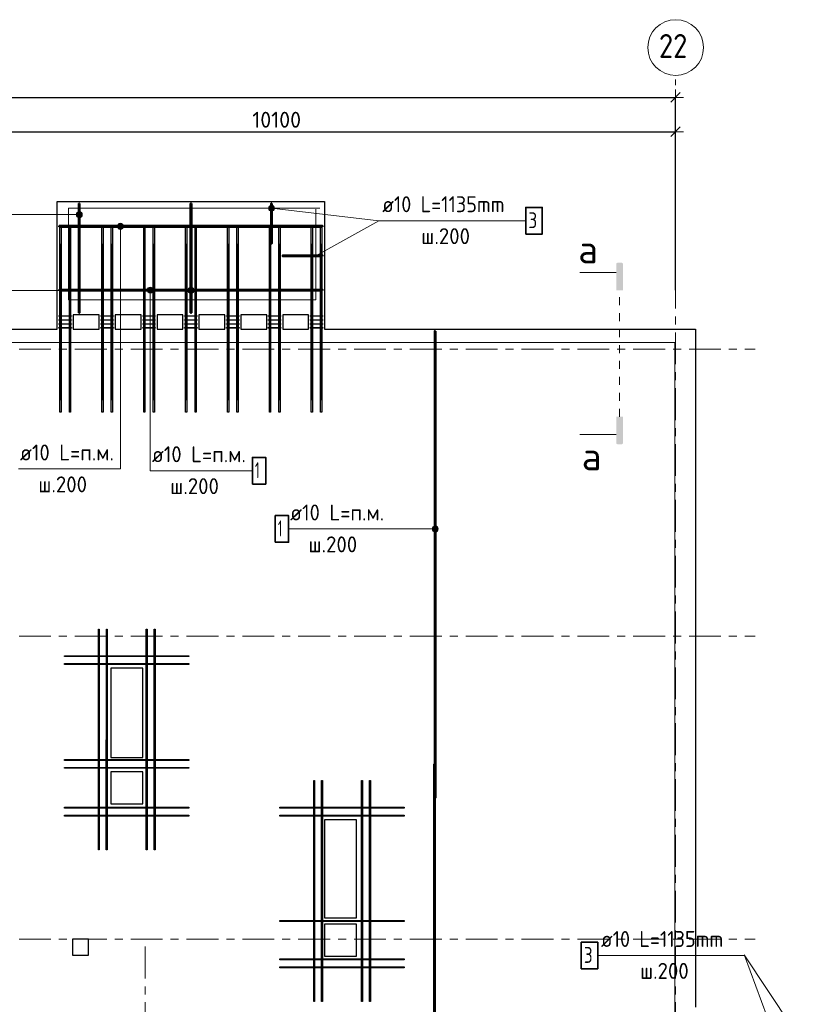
# Model space of a CAD drawing. Header units: metres. Extents: x -38 to 102, y -15 to 21.
# Tile 18 of 229: x 53 to 63, y 8 to 21. Entities that reach past the tile are written whole.
import ezdxf

# ---------------------------------------------------------------- set-up
doc = ezdxf.new("R2010")
doc.units = ezdxf.units.M
doc.header["$PDMODE"] = 65
for name, pattern in [('______11', [0.5, 0.4, -0.05, 0, -0.05]), ('______5', [1.1, 0.8, -0.1, 0.1, -0.1]), ('______9', [0.015, 0, -0.015])]:
    doc.linetypes.add(name, pattern=pattern)
for name, color, linetype, lineweight in [('XR$2$Осевая линия (1)', 7, '______5', 13), ('XR$2$Размерная линия (1)', 7, 'Continuous', 13), ('XR$5$Арм. стержнями верхней зоны', 180, 'Continuous', 35), ('XR$5$Арм. стержнями нижней зоны', 180, 'Continuous', 35), ('XR$5$Арм.стержн. Арматура края', 96, 'Continuous', 35), ('XR$5$Арм.стержн. Доп. арматура', 180, 'Continuous', 35), ('XR$5$Арм.стержн. Хомут', 240, 'Continuous', 35), ('XR$5$Арм.стержн.горизонт. 1', 180, 'Continuous', 35), ('XR$5$Арм.стержн.горизонт. 2', 202, 'Continuous', 35), ('XR$5$Общий слой (1)_1', 7, 'Continuous', 13), ('XR$5$Перекрытие (1)', 7, 'Continuous', 35)]:
    doc.layers.add(name, color=color, linetype=linetype, lineweight=lineweight)
doc.styles.add('ISOCPEUR', font='txt')
doc.dimstyles.new('DIMSTYLE_3', dxfattribs={"dimtxt": 0.2, "dimasz": 0.2, "dimexe": 0, "dimexo": 0, "dimgap": 0.1, "dimtad": 2, "dimdec": 0, "dimlfac": 1000, "dimrnd": 5, "dimzin": 12, "dimdsep": 46, "dimtxsty": 'ISOCPEUR', "dimblk1": 'ALL_ML_STRICH', "dimblk2": 'ALL_ML_STRICH', "dimsah": 1, "dimcen": 0, "dimclrd": 7, "dimclre": 256, "dimclrt": 7, "dimadec": 0, "dimazin": 0, "dimtfac": 1, "dimtdec": 0, "dimtix": 1, "dimtmove": 2, "dimatfit": 3, "dimfxl": 0, "dimtzin": 0, "dimlwd": 0, "dimlwe": -3, "dimarcsym": 0})

# ---------------------------------------------------------------- blocks, each defined once
blk = doc.blocks.new('ALL_ML_STRICH')
at = {"color": 0, "linetype": 'ByBlock', "lineweight": -2}
for p, q in [((-1, 0), (0.5, 0)), ((-0.3, -0.3), (0.3, 0.3)), ((0, -0.5), (0, 0.5))]:
    blk.add_line(p, q, dxfattribs=at)
blk = doc.blocks.new('*D11')
at = {"layer": 'DEFPOINTS', "color": 7, "linetype": 'Continuous', "lineweight": 13, "transparency": 33554687}
for p in [(0.5, 19.557), (0.5, 19.377), (61.6, 17.12)]:
    blk.add_point(p, dxfattribs=at)
at = {"layer": 'XR$2$Размерная линия (1)', "color": 9, "linetype": 'Continuous', "lineweight": -2, "true_color": 0xc7c7c7, "transparency": 33554687}
for p, q in [((0.5, 19.357), (0.5, 19.557)), ((61.6, 17.14), (61.6, 19.557))]:
    blk.add_line(p, q, dxfattribs=at)
at = {"layer": 'XR$2$Размерная линия (1)', "color": 7, "linetype": 'Continuous', "lineweight": -2, "transparency": 33554687}
blk.add_line((0.5, 19.557), (61.6, 19.557), dxfattribs=at)
at = {"layer": 'XR$2$Размерная линия (1)', "color": 7, "linetype": 'Continuous', "lineweight": 13, "transparency": 33554687, "xscale": 0.2, "yscale": 0.2, "zscale": 0.2, "rotation": 180}
blk.add_blockref('ALL_ML_STRICH', (0.5, 19.557), dxfattribs=at)
at = {"layer": 'XR$2$Размерная линия (1)', "color": 7, "linetype": 'Continuous', "lineweight": 13, "transparency": 33554687, "xscale": 0.2, "yscale": 0.2, "zscale": 0.2}
blk.add_blockref('ALL_ML_STRICH', (61.6, 19.557), dxfattribs=at)
at = {"layer": 'XR$2$Размерная линия (1)', "color": 7, "linetype": 'Continuous', "lineweight": 13, "transparency": 33554687, "insert": (31.1, 19.707), "char_height": 0.2, "width": 1, "attachment_point": 5, "style": 'ISOCPEUR'}
blk.add_mtext('\\A1;{61100}', dxfattribs=at)
blk = doc.blocks.new('*D38')
at = {"layer": 'DEFPOINTS', "color": 7, "linetype": 'Continuous', "lineweight": 13, "transparency": 33554687}
for p in [(51.5, 19.126), (61.6, 17.491), (51.5, 17.39)]:
    blk.add_point(p, dxfattribs=at)
at = {"layer": 'XR$2$Размерная линия (1)', "color": 9, "linetype": 'Continuous', "lineweight": -2, "true_color": 0xc7c7c7, "transparency": 33554687}
for p, q in [((51.5, 17.41), (51.5, 19.126)), ((61.6, 17.511), (61.6, 19.126))]:
    blk.add_line(p, q, dxfattribs=at)
at = {"layer": 'XR$2$Размерная линия (1)', "color": 7, "linetype": 'Continuous', "lineweight": -2, "transparency": 33554687}
blk.add_line((51.5, 19.126), (61.6, 19.126), dxfattribs=at)
at = {"layer": 'XR$2$Размерная линия (1)', "color": 7, "linetype": 'Continuous', "lineweight": 13, "transparency": 33554687, "xscale": 0.2, "yscale": 0.2, "zscale": 0.2, "rotation": 180}
blk.add_blockref('ALL_ML_STRICH', (51.5, 19.126), dxfattribs=at)
at = {"layer": 'XR$2$Размерная линия (1)', "color": 7, "linetype": 'Continuous', "lineweight": 13, "transparency": 33554687, "xscale": 0.2, "yscale": 0.2, "zscale": 0.2}
blk.add_blockref('ALL_ML_STRICH', (61.6, 19.126), dxfattribs=at)
at = {"layer": 'XR$2$Размерная линия (1)', "color": 7, "linetype": 'Continuous', "lineweight": 13, "transparency": 33554687, "insert": (56.6, 19.276), "char_height": 0.2, "width": 1, "attachment_point": 5, "style": 'ISOCPEUR'}
blk.add_mtext('\\A1;{10100}', dxfattribs=at)

msp = doc.modelspace()

# ---------------------------------------------------------------- hatches: boundary and pattern name
at = {"linetype": 'Continuous', "lineweight": 25, "true_color": 0x000000, "transparency": 33554687}
for points in [[(60.8576, 17.4666), (60.8581, 17.4691), (60.8589, 17.4715), (60.8601, 17.4738), (60.8615, 17.476), (60.8632, 17.4779), (60.8651, 17.4796), (60.8672, 17.481), (60.8695, 17.4821), (60.8719, 17.4829), (60.8744, 17.4834), (60.877, 17.4836), (60.9215, 17.4836), (60.9241, 17.4834), (60.9266, 17.4829), (60.929, 17.4821), (60.9313, 17.481), (60.9334, 17.4796), (60.9353, 17.4779), (60.937, 17.476), (60.9384, 17.4738), (60.9396, 17.4715), (60.9404, 17.4691), (60.9409, 17.4666), (60.941, 17.4641), (60.941, 17.1391), (60.8574, 17.1391), (60.8574, 17.4641)], [(60.8576, 15.2236), (60.8574, 15.2262), (60.8574, 15.5512), (60.941, 15.5512), (60.941, 15.2262), (60.9409, 15.2236), (60.9404, 15.2211), (60.9396, 15.2187), (60.9384, 15.2164), (60.937, 15.2143), (60.9353, 15.2124), (60.9334, 15.2107), (60.9313, 15.2092), (60.929, 15.2081), (60.9266, 15.2073), (60.9241, 15.2068), (60.9215, 15.2066), (60.877, 15.2066), (60.8744, 15.2068), (60.8719, 15.2073), (60.8695, 15.2081), (60.8672, 15.2092), (60.8651, 15.2107), (60.8632, 15.2124), (60.8615, 15.2143), (60.8601, 15.2164), (60.8589, 15.2187), (60.8581, 15.2211)]]:
    msp.add_hatch(color=18, dxfattribs=at).paths.add_polyline_path(points, flags=16)
at = {"layer": 'XR$5$Арм. стержнями верхней зоны', "linetype": 'Continuous', "lineweight": 13, "transparency": 33554687}
for points in [[(54.0929, 18.0674), (54.0929, 18.1049), (54.0877, 18.0861)], [(54.0929, 18.1049), (54.1064, 18.0539), (54.1064, 18.1184)], [(54.0929, 18.1049), (54.0929, 18.0674), (54.1064, 18.0539)], [(54.1064, 18.1184), (54.1252, 18.0486), (54.1252, 18.1236)], [(54.1064, 18.1184), (54.1064, 18.0539), (54.1252, 18.0486)], [(54.1252, 18.1236), (54.1252, 18.0486), (54.1439, 18.0539)], [(54.1252, 18.1236), (54.1439, 18.0539), (54.1439, 18.1184)], [(54.1439, 18.1184), (54.1439, 18.0539), (54.1574, 18.0674)], [(54.1439, 18.1184), (54.1574, 18.0674), (54.1574, 18.1049)], [(54.1574, 18.1049), (54.1574, 18.0674), (54.1627, 18.0861)], [(54.6044, 17.9402), (54.6793, 17.9402), (54.6741, 17.959)], [(54.6044, 17.9402), (54.6741, 17.959), (54.6096, 17.959)], [(54.6096, 17.9215), (54.6793, 17.9402), (54.6044, 17.9402)], [(54.6096, 17.959), (54.6741, 17.959), (54.6606, 17.9725)], [(54.6096, 17.959), (54.6606, 17.9725), (54.6231, 17.9725)], [(54.6096, 17.9215), (54.6741, 17.9215), (54.6793, 17.9402)], [(54.6231, 17.908), (54.6741, 17.9215), (54.6096, 17.9215)], [(54.6231, 17.9725), (54.6606, 17.9725), (54.6418, 17.9777)], [(54.6231, 17.908), (54.6606, 17.908), (54.6741, 17.9215)], [(54.6606, 17.908), (54.6231, 17.908), (54.6418, 17.9027)]]:
    msp.add_hatch(color=7, dxfattribs=at).paths.add_polyline_path(points)
at = {"layer": 'XR$5$Арм. стержнями нижней зоны', "linetype": 'Continuous', "lineweight": 13, "transparency": 33554687}
for points in [[(54.9831, 17.159), (55.0476, 17.159), (55.0341, 17.1725)], [(54.9831, 17.159), (55.0341, 17.1725), (54.9966, 17.1725)], [(54.9966, 17.1725), (55.0341, 17.1725), (55.0154, 17.1777)], [(55.4929, 17.1549), (55.5064, 17.1039), (55.5064, 17.1684)], [(55.5064, 17.1684), (55.5252, 17.0987), (55.5252, 17.1737)], [(55.5064, 17.1684), (55.5064, 17.1039), (55.5252, 17.0987)], [(55.5252, 17.1737), (55.5252, 17.0987), (55.5439, 17.1039)], [(55.5252, 17.1737), (55.5439, 17.1039), (55.5439, 17.1684)], [(55.5439, 17.1684), (55.5439, 17.1039), (55.5574, 17.1174)], [(55.5439, 17.1684), (55.5574, 17.1174), (55.5574, 17.1549)], [(54.9779, 17.1402), (55.0529, 17.1402), (55.0476, 17.159)], [(54.9779, 17.1402), (55.0476, 17.159), (54.9831, 17.159)], [(54.9831, 17.1215), (55.0529, 17.1402), (54.9779, 17.1402)], [(54.9831, 17.1215), (55.0476, 17.1215), (55.0529, 17.1402)], [(54.9966, 17.108), (55.0476, 17.1215), (54.9831, 17.1215)], [(54.9966, 17.108), (55.0341, 17.108), (55.0476, 17.1215)], [(55.0341, 17.108), (54.9966, 17.108), (55.0154, 17.1027)], [(55.4929, 17.1174), (55.4929, 17.1549), (55.4877, 17.1362)], [(55.4929, 17.1549), (55.4929, 17.1174), (55.5064, 17.1039)], [(55.5574, 17.1549), (55.5574, 17.1174), (55.5627, 17.1362)], [(58.5553, 14.1265), (58.5553, 14.164), (58.55, 14.1452)], [(58.5553, 14.164), (58.5688, 14.113), (58.5688, 14.1775)], [(58.5553, 14.164), (58.5553, 14.1265), (58.5688, 14.113)], [(58.5688, 14.1775), (58.5875, 14.1077), (58.5875, 14.1827)], [(58.5688, 14.1775), (58.5688, 14.113), (58.5875, 14.1077)], [(58.5875, 14.1827), (58.5875, 14.1077), (58.6063, 14.113)], [(58.5875, 14.1827), (58.6063, 14.113), (58.6063, 14.1775)], [(58.6063, 14.1775), (58.6063, 14.113), (58.6198, 14.1265)], [(58.6063, 14.1775), (58.6198, 14.1265), (58.6198, 14.164)], [(58.6198, 14.164), (58.6198, 14.1265), (58.625, 14.1452)]]:
    msp.add_hatch(color=7, dxfattribs=at).paths.add_polyline_path(points)
at = {"layer": 'XR$5$Арм.стержн. Арматура края', "linetype": 'Continuous', "lineweight": 13, "transparency": 33554687}
for points in [[(56.5009, 18.1518), (56.5053, 18.189), (56.4979, 18.171)], [(56.5128, 18.1368), (56.5053, 18.189), (56.5009, 18.1518)], [(56.5128, 18.1368), (56.5203, 18.2009), (56.5053, 18.189)], [(56.5308, 18.1294), (56.5203, 18.2009), (56.5128, 18.1368)], [(56.5308, 18.1294), (56.5395, 18.2039), (56.5203, 18.2009)], [(56.55, 18.1325), (56.5395, 18.2039), (56.5308, 18.1294)], [(56.55, 18.1325), (56.5575, 18.1965), (56.5395, 18.2039)], [(56.565, 18.1443), (56.5575, 18.1965), (56.55, 18.1325)], [(56.565, 18.1443), (56.5694, 18.1816), (56.5575, 18.1965)], [(56.5694, 18.1816), (56.565, 18.1443), (56.5724, 18.1623)]]:
    msp.add_hatch(color=7, dxfattribs=at).paths.add_polyline_path(points)

# ---------------------------------------------------------------- linework, layer by layer
at = {"color": 7, "linetype": 'Continuous', "lineweight": 13, "transparency": 33554687}
for p, q in [((60.8574, 17.3621), (60.4007, 17.3621)), ((60.8574, 15.3282), (60.4007, 15.3282))]:
    msp.add_line(p, q, dxfattribs=at)
at = {"color": 7, "linetype": '______9', "lineweight": 13, "transparency": 33554687}
msp.add_line((60.8992, 15.5512), (60.8992, 17.1391), dxfattribs=at)
at = {"layer": 'XR$2$Осевая линия (1)', "color": 253, "linetype": '______11', "lineweight": 13, "true_color": 0xa0a0a0, "transparency": 33554687}
for p, q in [((61.6, -3.39), (61.6, 19.78)), ((-2.63, 16.4), (62.6, 16.4)), ((-2.63, 12.8), (62.6, 12.8)), ((-2.63, 9), (62.6, 9)), ((54.95, -3.39), (54.95, 8.98))]:
    msp.add_line(p, q, dxfattribs=at)
at = {"layer": 'XR$2$Осевая линия (1)', "color": 7, "linetype": 'Continuous', "lineweight": 13, "transparency": 33554687}
msp.add_circle((61.6018, 20.1812), 0.3493, dxfattribs=at)
at = {"layer": 'XR$5$Арм. стержнями верхней зоны', "color": 7, "linetype": 'Continuous', "lineweight": 13, "transparency": 33554687}
for p, q in [((53.2378, 18.0861), (54.1252, 18.0861)), ((54.0877, 18.0861), (54.0877, 18.0861)), ((54.1252, 18.1236), (54.1252, 18.1236)), ((54.1252, 18.0486), (54.1252, 18.0486)), ((54.1627, 18.0861), (54.1627, 18.0861)), ((54.6044, 17.9402), (54.6044, 17.9402)), ((54.6418, 17.9777), (54.6418, 17.9777)), ((54.6418, 14.8974), (54.6418, 17.9402)), ((54.6418, 17.9027), (54.6418, 17.9027)), ((54.6793, 17.9402), (54.6793, 17.9402)), ((53.3618, 14.8974), (54.6418, 14.8974))]:
    msp.add_line(p, q, dxfattribs=at)
at = {"layer": 'XR$5$Арм. стержнями верхней зоны', "color": 4, "linetype": 'Continuous', "lineweight": 50, "transparency": 33554687}
for points in [[(54.1302, 18.2252), (54.1302, 16.8552), (54.1202, 16.8552), (54.1202, 18.2252), (54.1302, 18.2252)], [(57.1752, 17.9352), (53.8752, 17.9352), (53.8752, 17.9452), (57.1752, 17.9452), (57.1752, 17.9352)]]:
    msp.add_lwpolyline(points, dxfattribs=at)
at = {"layer": 'XR$5$Арм. стержнями верхней зоны', "color": 7, "linetype": 'Continuous', "lineweight": 13, "transparency": 33554687}
for centre in [(54.1252, 18.0861), (54.6418, 17.9402)]:
    msp.add_circle(centre, 0.0375, dxfattribs=at)
at = {"layer": 'XR$5$Арм. стержнями нижней зоны', "color": 7, "linetype": 'Continuous', "lineweight": 13, "transparency": 33554687}
for p, q in [((55.0154, 17.1777), (55.0154, 17.1777)), ((55.5252, 17.1737), (55.5252, 17.1737)), ((53.22, 17.1362), (55.5252, 17.1362)), ((54.9779, 17.1402), (54.9779, 17.1402)), ((55.0154, 14.8752), (55.0154, 17.1402)), ((55.0154, 17.1027), (55.0154, 17.1027)), ((55.0529, 17.1402), (55.0529, 17.1402)), ((55.4877, 17.1362), (55.4877, 17.1362)), ((55.5252, 17.0987), (55.5252, 17.0987)), ((55.5627, 17.1362), (55.5627, 17.1362)), ((55.0154, 14.8752), (56.2954, 14.8752)), ((56.7485, 14.1452), (58.0285, 14.1452)), ((58.0285, 14.1452), (58.5875, 14.1452)), ((58.55, 14.1452), (58.55, 14.1452)), ((58.5875, 14.1827), (58.5875, 14.1827)), ((58.5875, 14.1077), (58.5875, 14.1077)), ((58.625, 14.1452), (58.625, 14.1452))]:
    msp.add_line(p, q, dxfattribs=at)
at = {"layer": 'XR$5$Арм. стержнями нижней зоны', "color": 4, "linetype": 'Continuous', "lineweight": 50, "transparency": 33554687}
for points in [[(55.5302, 18.2252), (55.5302, 16.8552), (55.5202, 16.8552), (55.5202, 18.2252), (55.5302, 18.2252)], [(57.1752, 17.1352), (53.8752, 17.1352), (53.8752, 17.1452), (57.1752, 17.1452), (57.1752, 17.1352)], [(58.5925, 16.6252), (58.5925, 10.7752), (58.5825, 10.7752), (58.5825, 16.6252), (58.5925, 16.6252)], [(58.5825, 11.1952), (58.5825, -0.2248), (58.5725, -0.2248), (58.5725, 11.1952), (58.5825, 11.1952)]]:
    msp.add_lwpolyline(points, dxfattribs=at)
at = {"layer": 'XR$5$Арм. стержнями нижней зоны', "color": 7, "linetype": 'Continuous', "lineweight": 35, "transparency": 33554687}
for points in [[(56.2954, 14.7085), (56.4621, 14.7085), (56.4621, 15.0418), (56.2954, 15.0418), (56.2954, 14.7085)], [(56.5818, 13.9786), (56.7485, 13.9786), (56.7485, 14.3119), (56.5818, 14.3119), (56.5818, 13.9786)]]:
    msp.add_lwpolyline(points, dxfattribs=at)
at = {"layer": 'XR$5$Арм. стержнями нижней зоны', "color": 7, "linetype": 'Continuous', "lineweight": 13, "transparency": 33554687}
for centre in [(55.0154, 17.1402), (55.5252, 17.1362), (58.5875, 14.1452)]:
    msp.add_circle(centre, 0.0375, dxfattribs=at)
at = {"layer": 'XR$5$Арм.стержн. Арматура края', "color": 7, "linetype": 'Continuous', "lineweight": 13, "transparency": 33554687}
for p, q in [((56.4979, 18.171), (56.4979, 18.171)), ((57.8827, 18.0097), (56.5352, 18.1667)), ((56.5395, 18.2039), (56.5395, 18.2039)), ((56.5724, 18.1623), (56.5724, 18.1623)), ((56.5308, 18.1294), (56.5308, 18.1294)), ((57.8827, 18.0097), (59.7227, 18.0097)), ((60.6247, 8.7972), (62.4647, 8.7972)), ((62.4647, 8.7972), (62.75, 8.0295))]:
    msp.add_line(p, q, dxfattribs=at)
at = {"layer": 'XR$5$Арм.стержн. Арматура края', "color": 4, "linetype": 'Continuous', "lineweight": 50, "transparency": 33554687}
for points in [[(56.5402, 18.2252), (56.5402, 17.7252), (56.5302, 17.7252), (56.5302, 18.2252), (56.5402, 18.2252)], [(57.1752, 17.5652), (56.6752, 17.5652), (56.6752, 17.5752), (57.1752, 17.5752), (57.1752, 17.5652)]]:
    msp.add_lwpolyline(points, dxfattribs=at)
at = {"layer": 'XR$5$Арм.стержн. Арматура края', "color": 7, "linetype": 'Continuous', "lineweight": 35, "transparency": 33554687}
for points in [[(59.7227, 17.8431), (59.9294, 17.8431), (59.9294, 18.1764), (59.7227, 18.1764), (59.7227, 17.8431)], [(60.418, 8.6305), (60.6247, 8.6305), (60.6247, 8.9639), (60.418, 8.9639), (60.418, 8.6305)]]:
    msp.add_lwpolyline(points, dxfattribs=at)
at = {"layer": 'XR$5$Арм.стержн. Арматура края', "color": 7, "linetype": 'Continuous', "lineweight": 13, "transparency": 33554687}
msp.add_circle((56.5352, 18.1667), 0.0375, dxfattribs=at)
at = {"layer": 'XR$5$Арм.стержн. Доп. арматура', "color": 34, "linetype": 'Continuous', "lineweight": 25, "transparency": 33554687}
for points in [[(54.3645, 10.1202), (54.3647, 12.8908), (54.3767, 12.8908), (54.3765, 10.1202), (54.3645, 10.1202)], [(54.3645, 10.1202), (54.3647, 12.8908), (54.3767, 12.8908), (54.3765, 10.1202), (54.3645, 10.1202)], [(54.4645, 10.1202), (54.4647, 12.8908), (54.4767, 12.8908), (54.4765, 10.1202), (54.4645, 10.1202)], [(54.4645, 10.1202), (54.4647, 12.8908), (54.4767, 12.8908), (54.4765, 10.1202), (54.4645, 10.1202)], [(54.9645, 10.1202), (54.9647, 12.8908), (54.9767, 12.8908), (54.9765, 10.1202), (54.9645, 10.1202)], [(54.9645, 10.1202), (54.9647, 12.8908), (54.9767, 12.8908), (54.9765, 10.1202), (54.9645, 10.1202)], [(55.0645, 10.1202), (55.0647, 12.8908), (55.0767, 12.8908), (55.0765, 10.1202), (55.0645, 10.1202)], [(55.0645, 10.1202), (55.0647, 12.8908), (55.0767, 12.8908), (55.0765, 10.1202), (55.0645, 10.1202)], [(55.5006, 12.5443), (53.9406, 12.5443), (53.9406, 12.5563), (55.5006, 12.5563), (55.5006, 12.5443)], [(55.5006, 12.5443), (53.9406, 12.5443), (53.9406, 12.5563), (55.5006, 12.5563), (55.5006, 12.5443)], [(55.5006, 12.4443), (53.9406, 12.4443), (53.9406, 12.4563), (55.5006, 12.4563), (55.5006, 12.4443)], [(55.5006, 12.4443), (53.9406, 12.4443), (53.9406, 12.4563), (55.5006, 12.4563), (55.5006, 12.4443)], [(55.5005, 11.2441), (53.9405, 11.2441), (53.9405, 11.2561), (55.5005, 11.2561), (55.5005, 11.2441)], [(55.5005, 11.2441), (53.9405, 11.2441), (53.9405, 11.2561), (55.5005, 11.2561), (55.5005, 11.2441)], [(55.5005, 11.1441), (53.9405, 11.1441), (53.9405, 11.1561), (55.5005, 11.1561), (55.5005, 11.1441)], [(55.5005, 11.1441), (53.9405, 11.1441), (53.9405, 11.1561), (55.5005, 11.1561), (55.5005, 11.1441)], [(57.0639, 8.2201), (57.064, 10.9907), (57.076, 10.9907), (57.0759, 8.2201), (57.0639, 8.2201)], [(57.0639, 8.2201), (57.064, 10.9907), (57.076, 10.9907), (57.0759, 8.2201), (57.0639, 8.2201)], [(57.1639, 8.2201), (57.164, 10.9907), (57.176, 10.9907), (57.1759, 8.2201), (57.1639, 8.2201)], [(57.1639, 8.2201), (57.164, 10.9907), (57.176, 10.9907), (57.1759, 8.2201), (57.1639, 8.2201)], [(57.6639, 8.2201), (57.664, 10.9907), (57.676, 10.9907), (57.6759, 8.2201), (57.6639, 8.2201)], [(57.6639, 8.2201), (57.664, 10.9907), (57.676, 10.9907), (57.6759, 8.2201), (57.6639, 8.2201)], [(57.7639, 8.2201), (57.764, 10.9907), (57.776, 10.9907), (57.7759, 8.2201), (57.7639, 8.2201)], [(57.7639, 8.2201), (57.764, 10.9907), (57.776, 10.9907), (57.7759, 8.2201), (57.7639, 8.2201)], [(55.5005, 10.6442), (53.9405, 10.6442), (53.9405, 10.6562), (55.5005, 10.6562), (55.5005, 10.6442)], [(55.5005, 10.6442), (53.9405, 10.6442), (53.9405, 10.6562), (55.5005, 10.6562), (55.5005, 10.6442)], [(58.1999, 10.6442), (56.6399, 10.6442), (56.6399, 10.6562), (58.1999, 10.6562), (58.1999, 10.6442)], [(58.1999, 10.6442), (56.6399, 10.6442), (56.6399, 10.6562), (58.1999, 10.6562), (58.1999, 10.6442)], [(55.5005, 10.5442), (53.9405, 10.5442), (53.9405, 10.5562), (55.5005, 10.5562), (55.5005, 10.5442)], [(55.5005, 10.5442), (53.9405, 10.5442), (53.9405, 10.5562), (55.5005, 10.5562), (55.5005, 10.5442)], [(58.1999, 10.5442), (56.6399, 10.5442), (56.6399, 10.5562), (58.1999, 10.5562), (58.1999, 10.5442)], [(58.1999, 10.5442), (56.6399, 10.5442), (56.6399, 10.5562), (58.1999, 10.5562), (58.1999, 10.5442)], [(58.1999, 9.2225), (56.6399, 9.2225), (56.6399, 9.2345), (58.1999, 9.2345), (58.1999, 9.2225)], [(58.1999, 9.2225), (56.6399, 9.2225), (56.6399, 9.2345), (58.1999, 9.2345), (58.1999, 9.2225)], [(58.1999, 8.7441), (56.6399, 8.7441), (56.6399, 8.7561), (58.1999, 8.7561), (58.1999, 8.7441)], [(58.1999, 8.7441), (56.6399, 8.7441), (56.6399, 8.7561), (58.1999, 8.7561), (58.1999, 8.7441)], [(58.1999, 8.6441), (56.6399, 8.6441), (56.6399, 8.6561), (58.1999, 8.6561), (58.1999, 8.6441)], [(58.1999, 8.6441), (56.6399, 8.6441), (56.6399, 8.6561), (58.1999, 8.6561), (58.1999, 8.6441)]]:
    msp.add_lwpolyline(points, dxfattribs=at)
at = {"layer": 'XR$5$Арм.стержн. Хомут', "color": 40, "linetype": 'Continuous', "lineweight": 25, "transparency": 33554687}
for points in [[(53.8702, 16.8192), (54.0282, 16.8192), (54.0282, 16.8112), (53.8702, 16.8112), (53.8702, 16.8192)], [(54.3952, 16.8192), (54.5532, 16.8192), (54.5532, 16.8112), (54.3952, 16.8112), (54.3952, 16.8192)], [(54.9202, 16.8192), (55.0782, 16.8192), (55.0782, 16.8112), (54.9202, 16.8112), (54.9202, 16.8192)], [(55.4452, 16.8192), (55.6032, 16.8192), (55.6032, 16.8112), (55.4452, 16.8112), (55.4452, 16.8192)], [(55.9702, 16.8192), (56.1282, 16.8192), (56.1282, 16.8112), (55.9702, 16.8112), (55.9702, 16.8192)], [(56.4952, 16.8192), (56.6532, 16.8192), (56.6532, 16.8112), (56.4952, 16.8112), (56.4952, 16.8192)], [(57.0202, 16.8192), (57.1782, 16.8192), (57.1782, 16.8112), (57.0202, 16.8112), (57.0202, 16.8192)], [(53.8702, 16.7692), (54.0282, 16.7692), (54.0282, 16.7612), (53.8702, 16.7612), (53.8702, 16.7692)], [(53.8702, 16.7192), (54.0282, 16.7192), (54.0282, 16.7112), (53.8702, 16.7112), (53.8702, 16.7192)], [(53.8702, 16.6692), (54.0282, 16.6692), (54.0282, 16.6612), (53.8702, 16.6612), (53.8702, 16.6692)], [(54.3952, 16.7692), (54.5532, 16.7692), (54.5532, 16.7612), (54.3952, 16.7612), (54.3952, 16.7692)], [(54.3952, 16.7192), (54.5532, 16.7192), (54.5532, 16.7112), (54.3952, 16.7112), (54.3952, 16.7192)], [(54.3952, 16.6692), (54.5532, 16.6692), (54.5532, 16.6612), (54.3952, 16.6612), (54.3952, 16.6692)], [(54.9202, 16.7692), (55.0782, 16.7692), (55.0782, 16.7612), (54.9202, 16.7612), (54.9202, 16.7692)], [(54.9202, 16.7192), (55.0782, 16.7192), (55.0782, 16.7112), (54.9202, 16.7112), (54.9202, 16.7192)], [(54.9202, 16.6692), (55.0782, 16.6692), (55.0782, 16.6612), (54.9202, 16.6612), (54.9202, 16.6692)], [(55.4452, 16.7692), (55.6032, 16.7692), (55.6032, 16.7612), (55.4452, 16.7612), (55.4452, 16.7692)], [(55.4452, 16.7192), (55.6032, 16.7192), (55.6032, 16.7112), (55.4452, 16.7112), (55.4452, 16.7192)], [(55.4452, 16.6692), (55.6032, 16.6692), (55.6032, 16.6612), (55.4452, 16.6612), (55.4452, 16.6692)], [(55.9702, 16.7692), (56.1282, 16.7692), (56.1282, 16.7612), (55.9702, 16.7612), (55.9702, 16.7692)], [(55.9702, 16.7192), (56.1282, 16.7192), (56.1282, 16.7112), (55.9702, 16.7112), (55.9702, 16.7192)], [(55.9702, 16.6692), (56.1282, 16.6692), (56.1282, 16.6612), (55.9702, 16.6612), (55.9702, 16.6692)], [(56.4952, 16.7692), (56.6532, 16.7692), (56.6532, 16.7612), (56.4952, 16.7612), (56.4952, 16.7692)], [(56.4952, 16.7192), (56.6532, 16.7192), (56.6532, 16.7112), (56.4952, 16.7112), (56.4952, 16.7192)], [(56.4952, 16.6692), (56.6532, 16.6692), (56.6532, 16.6612), (56.4952, 16.6612), (56.4952, 16.6692)], [(57.0202, 16.7692), (57.1782, 16.7692), (57.1782, 16.7612), (57.0202, 16.7612), (57.0202, 16.7692)], [(57.0202, 16.7192), (57.1782, 16.7192), (57.1782, 16.7112), (57.0202, 16.7112), (57.0202, 16.7192)], [(57.0202, 16.6692), (57.1782, 16.6692), (57.1782, 16.6612), (57.0202, 16.6612), (57.0202, 16.6692)]]:
    msp.add_lwpolyline(points, dxfattribs=at)
at = {"layer": 'XR$5$Арм.стержн.горизонт. 1', "color": 7, "linetype": 'Continuous', "lineweight": 25, "transparency": 33554687}
for points in [[(53.8832, 15.6102), (53.8832, 17.9502), (53.8992, 17.9502), (53.8992, 15.6102), (53.8832, 15.6102)], [(54.0012, 15.6102), (54.0012, 17.9502), (54.0172, 17.9502), (54.0172, 15.6102), (54.0012, 15.6102)], [(54.4082, 15.6102), (54.4082, 17.9502), (54.4242, 17.9502), (54.4242, 15.6102), (54.4082, 15.6102)], [(54.5262, 15.6102), (54.5262, 17.9502), (54.5422, 17.9502), (54.5422, 15.6102), (54.5262, 15.6102)], [(54.9332, 15.6102), (54.9332, 17.9502), (54.9492, 17.9502), (54.9492, 15.6102), (54.9332, 15.6102)], [(55.0512, 15.6102), (55.0512, 17.9502), (55.0672, 17.9502), (55.0672, 15.6102), (55.0512, 15.6102)], [(55.4582, 15.6102), (55.4582, 17.9502), (55.4742, 17.9502), (55.4742, 15.6102), (55.4582, 15.6102)], [(55.5762, 15.6102), (55.5762, 17.9502), (55.5922, 17.9502), (55.5922, 15.6102), (55.5762, 15.6102)], [(55.9832, 15.6102), (55.9832, 17.9502), (55.9992, 17.9502), (55.9992, 15.6102), (55.9832, 15.6102)], [(56.1012, 15.6102), (56.1012, 17.9502), (56.1172, 17.9502), (56.1172, 15.6102), (56.1012, 15.6102)], [(56.5082, 15.6102), (56.5082, 17.9502), (56.5242, 17.9502), (56.5242, 15.6102), (56.5082, 15.6102)], [(56.6262, 15.6102), (56.6262, 17.9502), (56.6422, 17.9502), (56.6422, 15.6102), (56.6262, 15.6102)], [(57.0332, 15.6102), (57.0332, 17.9502), (57.0492, 17.9502), (57.0492, 15.6102), (57.0332, 15.6102)], [(57.1512, 15.6102), (57.1512, 17.9502), (57.1672, 17.9502), (57.1672, 15.6102), (57.1512, 15.6102)]]:
    msp.add_lwpolyline(points, dxfattribs=at)
at = {"layer": 'XR$5$Арм.стержн.горизонт. 2', "color": 34, "linetype": 'Continuous', "lineweight": 25, "transparency": 33554687}
for points in [[(53.8972, 17.7152), (53.8972, 15.7652), (53.8852, 15.7652), (53.8852, 17.7152), (53.8972, 17.7152)], [(54.0152, 17.7152), (54.0152, 15.7652), (54.0032, 15.7652), (54.0032, 17.7152), (54.0152, 17.7152)], [(54.4222, 17.7152), (54.4222, 15.7652), (54.4102, 15.7652), (54.4102, 17.7152), (54.4222, 17.7152)], [(54.5402, 17.7152), (54.5402, 15.7652), (54.5282, 15.7652), (54.5282, 17.7152), (54.5402, 17.7152)], [(54.9472, 17.7152), (54.9472, 15.7652), (54.9352, 15.7652), (54.9352, 17.7152), (54.9472, 17.7152)], [(55.0652, 17.7152), (55.0652, 15.7652), (55.0532, 15.7652), (55.0532, 17.7152), (55.0652, 17.7152)], [(55.4722, 17.7152), (55.4722, 15.7652), (55.4602, 15.7652), (55.4602, 17.7152), (55.4722, 17.7152)], [(55.5902, 17.7152), (55.5902, 15.7652), (55.5782, 15.7652), (55.5782, 17.7152), (55.5902, 17.7152)], [(55.9972, 17.7152), (55.9972, 15.7652), (55.9852, 15.7652), (55.9852, 17.7152), (55.9972, 17.7152)], [(56.1152, 17.7152), (56.1152, 15.7652), (56.1032, 15.7652), (56.1032, 17.7152), (56.1152, 17.7152)], [(56.5222, 17.7152), (56.5222, 15.7652), (56.5102, 15.7652), (56.5102, 17.7152), (56.5222, 17.7152)], [(56.6402, 17.7152), (56.6402, 15.7652), (56.6282, 15.7652), (56.6282, 17.7152), (56.6402, 17.7152)], [(57.0472, 17.7152), (57.0472, 15.7652), (57.0352, 15.7652), (57.0352, 17.7152), (57.0472, 17.7152)], [(57.1652, 17.7152), (57.1652, 15.7652), (57.1532, 15.7652), (57.1532, 17.7152), (57.1652, 17.7152)]]:
    msp.add_lwpolyline(points, dxfattribs=at)
at = {"layer": 'XR$5$Общий слой (1)_1', "color": 7, "linetype": 'Continuous', "lineweight": 13, "transparency": 33554687}
for p, q in [((57.0919, 17.5702), (57.8827, 18.0097)), ((63.3648, 7.4476), (62.4605, 8.805))]:
    msp.add_line(p, q, dxfattribs=at)
for points in [[(57.0919, 18.1567), (57.0919, 17.0167), (53.9919, 17.0167), (53.9919, 18.1667), (57.1419, 18.1667)], [(61.5919, -0.2051), (61.5919, 16.4849), (45.9119, 16.4849), (45.9119, 12.0549), (43.0719, 12.0549), (43.0719, 11.5249), (40.7619, 11.5249), (40.7619, 16.3949), (32.9919, 16.3949), (32.9919, 9.0449)]]:
    msp.add_lwpolyline(points, dxfattribs=at)
at = {"layer": 'XR$5$Перекрытие (1)', "color": 7, "linetype": 'Continuous', "lineweight": 25, "transparency": 33554687}
for p, q in [((53.8502, 16.8302), (53.8502, 18.2502)), ((53.8502, 18.2502), (57.2002, 18.2502)), ((57.2002, 18.2502), (57.2002, 16.8302)), ((53.8502, 16.6502), (53.8502, 16.8302)), ((54.0502, 16.8302), (54.0502, 16.6502)), ((54.3752, 16.8302), (54.0502, 16.8302)), ((54.3752, 16.6502), (54.3752, 16.8302)), ((54.5752, 16.8302), (54.5752, 16.6502)), ((54.9002, 16.8302), (54.5752, 16.8302)), ((54.9002, 16.6502), (54.9002, 16.8302)), ((55.1002, 16.8302), (55.1002, 16.6502)), ((55.4252, 16.8302), (55.1002, 16.8302)), ((55.4252, 16.6502), (55.4252, 16.8302)), ((55.6252, 16.8302), (55.6252, 16.6502)), ((55.9502, 16.8302), (55.6252, 16.8302)), ((55.9502, 16.6502), (55.9502, 16.8302)), ((56.1502, 16.8302), (56.1502, 16.6502)), ((56.4752, 16.8302), (56.1502, 16.8302)), ((56.4752, 16.6502), (56.4752, 16.8302)), ((56.6752, 16.8302), (56.6752, 16.6502)), ((57.0002, 16.8302), (56.6752, 16.8302)), ((57.0002, 16.6502), (57.0002, 16.8302)), ((57.2002, 16.8302), (57.2002, 16.6502)), ((51.6, 16.6502), (53.8502, 16.6502)), ((54.0502, 16.6502), (54.3752, 16.6502)), ((54.5752, 16.6502), (54.9002, 16.6502)), ((55.1002, 16.6502), (55.4252, 16.6502)), ((55.6252, 16.6502), (55.9502, 16.6502)), ((56.1502, 16.6502), (56.4752, 16.6502)), ((56.6752, 16.6502), (57.0002, 16.6502)), ((57.2002, 16.6502), (61.85, 16.6502)), ((61.85, 16.6502), (61.85, 8.1502)), ((54.5206, 12.4003), (54.5206, 11.2803)), ((54.9206, 12.4003), (54.5206, 12.4003)), ((54.9206, 11.2803), (54.9206, 12.4003)), ((54.5206, 11.2803), (54.9206, 11.2803)), ((54.5206, 11.1002), (54.5206, 10.7002)), ((54.9206, 11.1002), (54.5206, 11.1002)), ((54.9206, 10.7002), (54.9206, 11.1002)), ((54.5206, 10.7002), (54.9206, 10.7002)), ((57.2005, 10.5002), (57.2005, 9.2702)), ((57.6005, 10.5002), (57.2005, 10.5002)), ((57.6005, 9.2702), (57.6005, 10.5002)), ((57.2005, 9.2702), (57.6005, 9.2702)), ((57.6005, 9.1893), (57.2005, 9.1892)), ((57.2005, 9.1892), (57.2005, 8.7892)), ((57.6005, 8.7893), (57.6005, 9.1893)), ((54.24, 9.0003), (54.04, 9.0002)), ((54.04, 9.0002), (54.04, 8.8002)), ((54.24, 8.8003), (54.24, 9.0003)), ((54.04, 8.8002), (54.24, 8.8003)), ((57.2005, 8.7892), (57.6005, 8.7893))]:
    msp.add_line(p, q, dxfattribs=at)

# ---------------------------------------------------------------- texts
at = {"color": 7, "linetype": 'Continuous', "lineweight": 13, "transparency": 33554687, "char_height": 0.35, "width": 0.42, "attachment_point": 5, "style": 'ISOCPEUR'}
for insert in [(60.5034, 17.6511), (60.5478, 15.0559)]:
    msp.add_mtext('\\A1;{\\fISOCPEUR|i0|b0;\\H0.350000;\\W1.000000;\\C7;а}\\P', dxfattribs=dict(at, insert=insert))
at = {"layer": 'XR$2$Осевая линия (1)', "color": 7, "linetype": 'Continuous', "lineweight": 13, "transparency": 33554687, "insert": (61.3918, 20.0507), "char_height": 0.3, "width": 0.550812, "attachment_point": 7, "style": 'ISOCPEUR'}
msp.add_mtext('\\W0.87;22', dxfattribs=at)
at = {"layer": 'XR$5$Арм. стержнями верхней зоны', "color": 7, "linetype": 'Continuous', "lineweight": 25, "transparency": 33554687, "char_height": 0.2, "attachment_point": 7, "style": 'ISOCPEUR'}
for s, insert, width in [('\\W0.94;ø10 L=п.м.', (53.3818, 15.004), 1.333221), ('\\W0.95;ш.200 ', (53.6118, 14.604), 0.874664)]:
    msp.add_mtext(s, dxfattribs=dict(at, insert=insert, width=width))
at = {"layer": 'XR$5$Арм. стержнями нижней зоны', "color": 7, "linetype": 'Continuous', "lineweight": 25, "transparency": 33554687, "char_height": 0.2, "attachment_point": 7, "style": 'ISOCPEUR'}
for s, insert, width in [('\\W0.94;ø10 L=п.м.', (55.0354, 14.9818), 1.333221), ('\\W0.56;1', (56.3287, 14.7818), 0.155556), ('\\W0.95;ш.200 ', (55.2654, 14.5818), 0.874664), ('\\W0.94;ø10 L=п.м.', (56.7685, 14.2519), 1.333221), ('\\W0.56;1', (56.6151, 14.0519), 0.155556), ('\\W0.95;ш.200 ', (56.9985, 13.8519), 0.874664)]:
    msp.add_mtext(s, dxfattribs=dict(at, insert=insert, width=width))
at = {"layer": 'XR$5$Арм.стержн. Арматура края', "color": 7, "linetype": 'Continuous', "lineweight": 25, "transparency": 33554687, "char_height": 0.2, "attachment_point": 7, "style": 'ISOCPEUR'}
for s, insert, width in [('\\W0.92;ø10 L=1135mm ', (57.9227, 18.1164), 1.871128), ('\\W0.78;3', (59.756, 17.9164), 0.217605), ('\\W0.95;ш.200 ', (58.4127, 17.7164), 0.874664), ('\\W0.92;ø10 L=1135mm ', (60.6647, 8.9039), 1.871128), ('\\W0.78;3', (60.4514, 8.7039), 0.217605), ('\\W0.95;ш.200 ', (61.1547, 8.5039), 0.874664)]:
    msp.add_mtext(s, dxfattribs=dict(at, insert=insert, width=width))

# ---------------------------------------------------------------- dimensions: what is measured, and where the dimension line sits
at = {"layer": 'XR$2$Размерная линия (1)', "color": 7, "linetype": 'Continuous', "lineweight": 13, "transparency": 33554687}
for base, p1, p2, picture, middle in [((61.6, 19.5574), (0.5, 19.3568), (61.6, 17.1397), '*D11', (31.1, 19.7074)), ((61.6, 19.1261), (51.5, 17.4096), (61.6, 17.5112), '*D38', (56.6, 19.2761))]:
    dim = msp.add_linear_dim(base=base, p1=p1, p2=p2, dimstyle='DIMSTYLE_3', override={"dimpost": '<>', "dimclrd": 7, "dimclre": 9, "dimclrt": 7, "dimlwd": 0, "dimlwe": 65533}, dxfattribs=at)
    dim.commit()
    dim.dimension.update_dxf_attribs({"geometry": picture, "text_midpoint": middle, "dimtype": 160})

doc.saveas('drawing.dxf')
